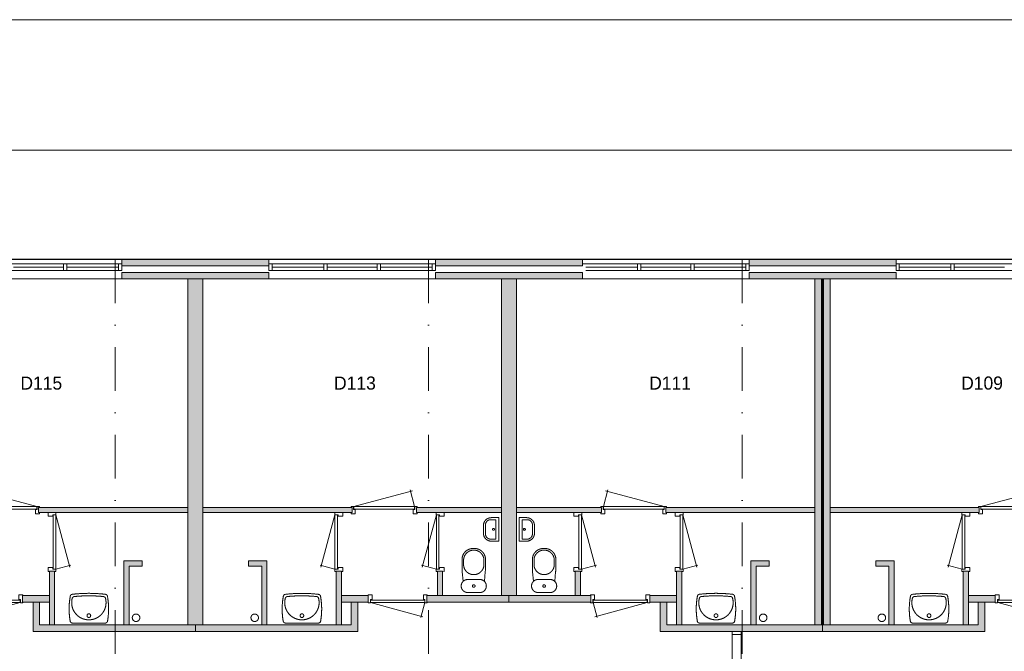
# Model space of a CAD drawing. Header units: millimetres. Extents: x -12328 to 85769, y 0 to 59371.
# Tile 5 of 18: x 10595 to 25668, y 49694 to 59371. Entities that reach past the tile are written whole.
import ezdxf
from ezdxf.enums import TextEntityAlignment as Align
from ezdxf.xclip import XClip

# ---------------------------------------------------------------- set-up
doc = ezdxf.new("R2010")
doc.units = ezdxf.units.MM
doc.header["$PDMODE"] = 3
doc.header["$PDSIZE"] = 1
doc.linetypes.add('DGN1', pattern=[504.6, 0, -504.6])
doc.linetypes.add('DGN4', pattern=[1343.35376, 671.67688, -335.83844, 0, -335.83844])
for name, color, linetype in [('1', 7, 'Continuous'), ('16', 7, 'Continuous'), ('17', 7, 'Continuous'), ('30', 7, 'Continuous'), ('31', 7, 'Continuous'), ('32', 7, 'Continuous'), ('33', 7, 'Continuous'), ('40', 7, 'Continuous'), ('48', 7, 'Continuous'), ('56', 7, 'Continuous'), ('58', 7, 'Continuous'), ('62', 7, 'Continuous')]:
    doc.layers.add(name, color=color, linetype=linetype)
doc.styles.add('dgn003', font='dgn003.shx')
doc.styles.get("Standard").update_dxf_attribs({"font": 'arial.ttf'})
doc.dimstyles.get("Standard").update_dxf_attribs({"dimtxt": 0.18, "dimasz": 0.18, "dimexe": 0.18, "dimexo": 0.0625, "dimgap": 0.09, "dimtad": 0, "dimtih": 1, "dimtoh": 1, "dimdec": 4, "dimzin": 0, "dimdsep": 46, "dimtxsty": 'Standard', "dimcen": 0.09, "dimadec": 0, "dimazin": 0, "dimtfac": 1, "dimtdec": 4, "dimtofl": 0, "dimtmove": 0, "dimatfit": 3, "dimfxl": 1, "dimtolj": 1, "dimtzin": 0, "dimarcsym": 0})

# ---------------------------------------------------------------- blocks, each defined once
blk = doc.blocks.new('830R1078')
at = {"layer": '33', "color": 1, "linetype": 'Continuous', "lineweight": 0}
for p, q in [((108, 868), (322.82, 66.28)), ((108, 38), (336.87, 99.32))]:
    blk.add_line(p, q, dxfattribs=at)
at = {"layer": '33', "color": 92, "linetype": 'Continuous', "lineweight": 13, "true_color": 0x00e100, "flags": 128}
for points in [[(100, 906), (111, 906), (111, 871), (61, 871), (61, 846), (-11, 846), (-11, 906), (0, 906)], [(100, 0), (111, 0), (111, 35), (61, 35), (61, 60), (-11, 60), (-11, 0), (0, 0)]]:
    blk.add_lwpolyline(points, dxfattribs=at)
at = {"layer": '33', "color": 2, "linetype": 'Continuous', "lineweight": 13, "true_color": 0xf0f000, "flags": 128}
blk.add_lwpolyline([(108, 868), (108, 38), (68, 38), (68, 868), (108, 868)], dxfattribs=at)
blk = doc.blocks.new('930L0927')
at = {"layer": '33', "color": 1, "linetype": 'Continuous', "lineweight": 0}
for p, q in [((-968, 98), (-899.56, 353.44)), ((-38, 98), (-936.31, 338.7))]:
    blk.add_line(p, q, dxfattribs=at)
at = {"layer": '33', "color": 92, "linetype": 'Continuous', "lineweight": 13, "true_color": 0x00e100, "flags": 128}
for points in [[(-1006, 90), (-1006, 101), (-971, 101), (-971, 51), (-946, 51), (-946, -11), (-1006, -11), (-1006, 0)], [(0, 90), (0, 101), (-35, 101), (-35, 51), (-60, 51), (-60, -11), (0, -11), (0, 0)]]:
    blk.add_lwpolyline(points, dxfattribs=at)
at = {"layer": '33', "color": 2, "linetype": 'Continuous', "lineweight": 13, "true_color": 0xf0f000, "flags": 128}
blk.add_lwpolyline([(-968, 98), (-38, 98), (-38, 58), (-968, 58), (-968, 98)], dxfattribs=at)
blk = doc.blocks.new('WT0127')
at = {"layer": '40', "color": 7, "linetype": 'Continuous', "lineweight": 0}
blk.add_line((253, 20), (-253, 20), dxfattribs=at)
blk.add_circle((0, 133), 28.1, dxfattribs=at)
for centre, radius, start, end in [((-252, 426), 33, 96.8575, 169.6545), ((0, -1669), 2144, 83.1425, 96.8575), ((252, 426), 33, 10.3455, 83.1425), ((766, 236), 1068, 169.4486, 190.2017), ((0, 332), 263, 164.8667, 15.1333), ((-222, 392), 33, 96.0418, 164.8667), ((0, -1707), 2144, 83.9582, 96.0418), ((222, 392), 33, 15.1333, 83.9582), ((-766, 236), 1068, 349.7983, 10.5514), ((-253, 53), 33, 190.0027, 270), ((253, 53), 33, 270, 349.9973)]:
    blk.add_arc(centre, radius, start, end, dxfattribs=at)
blk = doc.blocks.new('830R1084')
at = {"layer": '33', "color": 1, "linetype": 'Continuous', "lineweight": 0}
for p, q in [((38, -108), (99.32, -336.87)), ((868, -108), (66.28, -322.82))]:
    blk.add_line(p, q, dxfattribs=at)
at = {"layer": '33', "color": 92, "linetype": 'Continuous', "lineweight": 13, "true_color": 0x00e100, "flags": 128}
for points in [[(0, -100), (0, -111), (35, -111), (35, -61), (60, -61), (60, 11), (0, 11), (0, 0)], [(906, -100), (906, -111), (871, -111), (871, -61), (846, -61), (846, 11), (906, 11), (906, 0)]]:
    blk.add_lwpolyline(points, dxfattribs=at)
at = {"layer": '33', "color": 2, "linetype": 'Continuous', "lineweight": 13, "true_color": 0xf0f000, "flags": 128}
blk.add_lwpolyline([(868, -108), (38, -108), (38, -68), (868, -68), (868, -108)], dxfattribs=at)
blk = doc.blocks.new('830R1088')
at = {"layer": '33', "color": 1, "linetype": 'Continuous', "lineweight": 0}
for p, q in [((-108, 868), (-322.82, 66.28)), ((-108, 38), (-336.87, 99.32))]:
    blk.add_line(p, q, dxfattribs=at)
at = {"layer": '33', "color": 92, "linetype": 'Continuous', "lineweight": 13, "true_color": 0x00e100, "flags": 128}
for points in [[(-100, 906), (-111, 906), (-111, 871), (-61, 871), (-61, 846), (11, 846), (11, 906), (0, 906)], [(-100, 0), (-111, 0), (-111, 35), (-61, 35), (-61, 60), (11, 60), (11, 0), (0, 0)]]:
    blk.add_lwpolyline(points, dxfattribs=at)
at = {"layer": '33', "color": 2, "linetype": 'Continuous', "lineweight": 13, "true_color": 0xf0f000, "flags": 128}
blk.add_lwpolyline([(-108, 868), (-108, 38), (-68, 38), (-68, 868), (-108, 868)], dxfattribs=at)
blk = doc.blocks.new('930L0930')
at = {"layer": '33', "color": 1, "linetype": 'Continuous', "lineweight": 0}
for p, q in [((38, 98), (936.31, 338.7)), ((968, 98), (899.56, 353.44))]:
    blk.add_line(p, q, dxfattribs=at)
at = {"layer": '33', "color": 92, "linetype": 'Continuous', "lineweight": 13, "true_color": 0x00e100, "flags": 128}
for points in [[(0, 90), (0, 101), (35, 101), (35, 51), (60, 51), (60, -11), (0, -11), (0, 0)], [(1006, 90), (1006, 101), (971, 101), (971, 51), (946, 51), (946, -11), (1006, -11), (1006, 0)]]:
    blk.add_lwpolyline(points, dxfattribs=at)
at = {"layer": '33', "color": 2, "linetype": 'Continuous', "lineweight": 13, "true_color": 0xf0f000, "flags": 128}
blk.add_lwpolyline([(968, 98), (38, 98), (38, 58), (968, 58), (968, 98)], dxfattribs=at)
blk = doc.blocks.new('CLOS0229')
at = {"layer": '40', "color": 7, "linetype": 'Continuous', "lineweight": 0}
for p, q in [((-1, 670), (1, 670)), ((-155, 528), (-155, 436)), ((155, 528), (155, 436)), ((-92, 220), (92, 220))]:
    blk.add_line(p, q, dxfattribs=at)
at = {"layer": '40', "color": 7, "linetype": 'Continuous', "lineweight": 0, "flags": 128}
for points in [[(-176, 338), (-162, 192), (-162, 192, 0.674333), (-92, 20), (-92, 20), (92, 20), (92, 20, 0.674333), (162, 192), (162, 192), (176, 338), (176, 338, 0.023285), (180, 431), (180, 431), (180, 525), (180, 525, 0.414214), (10, 695), (10, 695), (-10, 695), (-10, 695, 0.414214), (-180, 525), (-180, 525), (-180, 431), (-180, 431, 0.023285), (-176, 338)], [(-162, 192, -0.194504), (-92, 220)], [(92, 220, -0.194504), (162, 192)]]:
    blk.add_lwpolyline(points, format="xyb", dxfattribs=at)
at = {"layer": '40', "color": 7, "linetype": 'Continuous', "lineweight": 0}
blk.add_circle((0, 120), 20, dxfattribs=at)
for centre, start, end in [((0, 514), 4.9259, 175.0741), ((0, 450), 184.9263, 355.0736)]:
    blk.add_arc(centre, 156, start, end, dxfattribs=at)
blk = doc.blocks.new('830R1089')
at = {"layer": '33', "color": 1, "linetype": 'Continuous', "lineweight": 0}
for p, q in [((-108, 868), (-322.82, 66.28)), ((-108, 38), (-336.87, 99.32))]:
    blk.add_line(p, q, dxfattribs=at)
at = {"layer": '33', "color": 92, "linetype": 'Continuous', "lineweight": 13, "true_color": 0x00e100, "flags": 128}
for points in [[(-100, 906), (-111, 906), (-111, 871), (-61, 871), (-61, 846), (11, 846), (11, 906), (0, 906)], [(-100, 0), (-111, 0), (-111, 35), (-61, 35), (-61, 60), (11, 60), (11, 0), (0, 0)]]:
    blk.add_lwpolyline(points, dxfattribs=at)
at = {"layer": '33', "color": 2, "linetype": 'Continuous', "lineweight": 13, "true_color": 0xf0f000, "flags": 128}
blk.add_lwpolyline([(-108, 868), (-108, 38), (-68, 38), (-68, 868), (-108, 868)], dxfattribs=at)
blk = doc.blocks.new('WT0129')
at = {"layer": '40', "color": 7, "linetype": 'Continuous', "lineweight": 0}
blk.add_line((-253, 20), (253, 20), dxfattribs=at)
at = {"layer": '40', "color": 7, "linetype": 'Continuous', "lineweight": 0, "flags": 128}
for points in [[(-284, 432, -0.328769), (-256, 459)], [(-256, 459, -0.059915), (256, 459)], [(256, 459, -0.328769), (284, 432)], [(-286, 47, -0.090801), (-284, 432)], [(254, 401, -1.30637), (-254, 401)], [(-254, 401, -0.309671), (-226, 425)], [(-226, 425, -0.052773), (226, 425)], [(226, 425, -0.309671), (254, 401)], [(284, 432, -0.090801), (286, 47)], [(-253, 20, -0.363957), (-286, 47)], [(286, 47, -0.363957), (253, 20)]]:
    blk.add_lwpolyline(points, format="xyb", dxfattribs=at)
at = {"layer": '40', "color": 7, "linetype": 'Continuous', "lineweight": 0}
blk.add_circle((0, 133), 28.1, dxfattribs=at)
blk = doc.blocks.new('830R1090')
at = {"layer": '33', "color": 1, "linetype": 'Continuous', "lineweight": 0}
for p, q in [((-868, -108), (-66.28, -322.82)), ((-38, -108), (-99.32, -336.87))]:
    blk.add_line(p, q, dxfattribs=at)
at = {"layer": '33', "color": 92, "linetype": 'Continuous', "lineweight": 13, "true_color": 0x00e100, "flags": 128}
for points in [[(-906, -100), (-906, -111), (-871, -111), (-871, -61), (-846, -61), (-846, 11), (-906, 11), (-906, 0)], [(0, -100), (0, -111), (-35, -111), (-35, -61), (-60, -61), (-60, 11), (0, 11), (0, 0)]]:
    blk.add_lwpolyline(points, dxfattribs=at)
at = {"layer": '33', "color": 2, "linetype": 'Continuous', "lineweight": 13, "true_color": 0xf0f000, "flags": 128}
blk.add_lwpolyline([(-868, -108), (-38, -108), (-38, -68), (-868, -68), (-868, -108)], dxfattribs=at)
blk = doc.blocks.new('830R10100')
at = {"layer": '33', "color": 1, "linetype": 'Continuous', "lineweight": 0}
for p, q in [((108, 868), (322.82, 66.28)), ((108, 38), (336.87, 99.32))]:
    blk.add_line(p, q, dxfattribs=at)
at = {"layer": '33', "color": 92, "linetype": 'Continuous', "lineweight": 13, "true_color": 0x00e100, "flags": 128}
for points in [[(100, 906), (111, 906), (111, 871), (61, 871), (61, 846), (-11, 846), (-11, 906), (0, 906)], [(100, 0), (111, 0), (111, 35), (61, 35), (61, 60), (-11, 60), (-11, 0), (0, 0)]]:
    blk.add_lwpolyline(points, dxfattribs=at)
at = {"layer": '33', "color": 2, "linetype": 'Continuous', "lineweight": 13, "true_color": 0xf0f000, "flags": 128}
blk.add_lwpolyline([(108, 868), (108, 38), (68, 38), (68, 868), (108, 868)], dxfattribs=at)
blk = doc.blocks.new('930L0934')
at = {"layer": '33', "color": 1, "linetype": 'Continuous', "lineweight": 0}
for p, q in [((-968, 98), (-899.56, 353.44)), ((-38, 98), (-936.31, 338.7))]:
    blk.add_line(p, q, dxfattribs=at)
at = {"layer": '33', "color": 92, "linetype": 'Continuous', "lineweight": 13, "true_color": 0x00e100, "flags": 128}
for points in [[(-1006, 90), (-1006, 101), (-971, 101), (-971, 51), (-946, 51), (-946, -11), (-1006, -11), (-1006, 0)], [(0, 90), (0, 101), (-35, 101), (-35, 51), (-60, 51), (-60, -11), (0, -11), (0, 0)]]:
    blk.add_lwpolyline(points, dxfattribs=at)
at = {"layer": '33', "color": 2, "linetype": 'Continuous', "lineweight": 13, "true_color": 0xf0f000, "flags": 128}
blk.add_lwpolyline([(-968, 98), (-38, 98), (-38, 58), (-968, 58), (-968, 98)], dxfattribs=at)
blk = doc.blocks.new('830R10101')
at = {"layer": '33', "color": 1, "linetype": 'Continuous', "lineweight": 0}
for p, q in [((108, 868), (322.82, 66.28)), ((108, 38), (336.87, 99.32))]:
    blk.add_line(p, q, dxfattribs=at)
at = {"layer": '33', "color": 92, "linetype": 'Continuous', "lineweight": 13, "true_color": 0x00e100, "flags": 128}
for points in [[(100, 906), (111, 906), (111, 871), (61, 871), (61, 846), (-11, 846), (-11, 906), (0, 906)], [(100, 0), (111, 0), (111, 35), (61, 35), (61, 60), (-11, 60), (-11, 0), (0, 0)]]:
    blk.add_lwpolyline(points, dxfattribs=at)
at = {"layer": '33', "color": 2, "linetype": 'Continuous', "lineweight": 13, "true_color": 0xf0f000, "flags": 128}
blk.add_lwpolyline([(108, 868), (108, 38), (68, 38), (68, 868), (108, 868)], dxfattribs=at)
blk = doc.blocks.new('CLOS0233')
at = {"layer": '40', "color": 7, "linetype": 'Continuous', "lineweight": 0}
for p, q in [((1, 670), (-1, 670)), ((-155, 528), (-155, 436)), ((155, 528), (155, 436)), ((92, 220), (-93, 220))]:
    blk.add_line(p, q, dxfattribs=at)
at = {"layer": '40', "color": 7, "linetype": 'Continuous', "lineweight": 0, "flags": 128}
for points in [[(176, 338), (162, 192), (162, 192, -0.674333), (92, 20), (92, 20), (-93, 20), (-93, 20, -0.674333), (-162, 192), (-162, 192), (-176, 338), (-176, 338, -0.023285), (-180, 431), (-180, 431), (-180, 525), (-180, 525, -0.414214), (-10, 695), (-10, 695), (10, 695), (10, 695, -0.414214), (180, 525), (180, 525), (180, 431), (180, 431, -0.023285), (176, 338)], [(-155, 528, -0.917521), (155, 528)], [(155, 437, -0.917514), (-155, 437)]]:
    blk.add_lwpolyline(points, format="xyb", dxfattribs=at)
at = {"layer": '40', "color": 7, "linetype": 'Continuous', "lineweight": 0}
blk.add_circle((0, 120), 20, dxfattribs=at)
for centre, start, end in [((-93, 120), 90, 134.0273), ((92, 120), 45.9727, 90)]:
    blk.add_arc(centre, 100, start, end, dxfattribs=at)
blk = doc.blocks.new('830R10102')
at = {"layer": '33', "color": 1, "linetype": 'Continuous', "lineweight": 0}
for p, q in [((-108, 868), (-322.82, 66.28)), ((-108, 38), (-336.87, 99.32))]:
    blk.add_line(p, q, dxfattribs=at)
at = {"layer": '33', "color": 92, "linetype": 'Continuous', "lineweight": 13, "true_color": 0x00e100, "flags": 128}
for points in [[(-100, 906), (-111, 906), (-111, 871), (-61, 871), (-61, 846), (11, 846), (11, 906), (0, 906)], [(-100, 0), (-111, 0), (-111, 35), (-61, 35), (-61, 60), (11, 60), (11, 0), (0, 0)]]:
    blk.add_lwpolyline(points, dxfattribs=at)
at = {"layer": '33', "color": 2, "linetype": 'Continuous', "lineweight": 13, "true_color": 0xf0f000, "flags": 128}
blk.add_lwpolyline([(-108, 868), (-108, 38), (-68, 38), (-68, 868), (-108, 868)], dxfattribs=at)
blk = doc.blocks.new('930L0935')
at = {"layer": '33', "color": 1, "linetype": 'Continuous', "lineweight": 0}
for p, q in [((38, 98), (936.31, 338.7)), ((968, 98), (899.56, 353.44))]:
    blk.add_line(p, q, dxfattribs=at)
at = {"layer": '33', "color": 92, "linetype": 'Continuous', "lineweight": 13, "true_color": 0x00e100, "flags": 128}
for points in [[(0, 90), (0, 101), (35, 101), (35, 51), (60, 51), (60, -11), (0, -11), (0, 0)], [(1006, 90), (1006, 101), (971, 101), (971, 51), (946, 51), (946, -11), (1006, -11), (1006, 0)]]:
    blk.add_lwpolyline(points, dxfattribs=at)
at = {"layer": '33', "color": 2, "linetype": 'Continuous', "lineweight": 13, "true_color": 0xf0f000, "flags": 128}
blk.add_lwpolyline([(968, 98), (38, 98), (38, 58), (968, 58), (968, 98)], dxfattribs=at)
blk = doc.blocks.new('WT0133')
at = {"layer": '40', "color": 7, "linetype": 'Continuous', "lineweight": 0}
blk.add_line((-253, 20), (253, 20), dxfattribs=at)
at = {"layer": '40', "color": 7, "linetype": 'Continuous', "lineweight": 0, "flags": 128}
for points in [[(-284, 432, -0.328769), (-256, 459)], [(-256, 459, -0.059915), (256, 459)], [(256, 459, -0.328769), (284, 432)], [(-286, 47, -0.090801), (-284, 432)], [(254, 401, -1.30637), (-254, 401)], [(-254, 401, -0.309671), (-226, 425)], [(-226, 425, -0.052773), (226, 425)], [(226, 425, -0.309671), (254, 401)], [(284, 432, -0.090801), (286, 47)], [(-253, 20, -0.363957), (-286, 47)], [(286, 47, -0.363957), (253, 20)]]:
    blk.add_lwpolyline(points, format="xyb", dxfattribs=at)
at = {"layer": '40', "color": 7, "linetype": 'Continuous', "lineweight": 0}
blk.add_circle((0, 133), 28.1, dxfattribs=at)
blk = doc.blocks.new('830R10104')
at = {"layer": '33', "color": 1, "linetype": 'Continuous', "lineweight": 0}
for p, q in [((-868, -108), (-66.28, -322.82)), ((-38, -108), (-99.32, -336.87))]:
    blk.add_line(p, q, dxfattribs=at)
at = {"layer": '33', "color": 92, "linetype": 'Continuous', "lineweight": 13, "true_color": 0x00e100, "flags": 128}
for points in [[(-906, -100), (-906, -111), (-871, -111), (-871, -61), (-846, -61), (-846, 11), (-906, 11), (-906, 0)], [(0, -100), (0, -111), (-35, -111), (-35, -61), (-60, -61), (-60, 11), (0, 11), (0, 0)]]:
    blk.add_lwpolyline(points, dxfattribs=at)
at = {"layer": '33', "color": 2, "linetype": 'Continuous', "lineweight": 13, "true_color": 0xf0f000, "flags": 128}
blk.add_lwpolyline([(-868, -108), (-38, -108), (-38, -68), (-868, -68), (-868, -108)], dxfattribs=at)
blk = doc.blocks.new('WT0134')
at = {"layer": '40', "color": 7, "linetype": 'Continuous', "lineweight": 0}
blk.add_line((253, 20), (-253, 20), dxfattribs=at)
blk.add_circle((0, 133), 28.1, dxfattribs=at)
for centre, radius, start, end in [((-252, 426), 33, 96.8575, 169.6545), ((0, -1669), 2144, 83.1425, 96.8575), ((252, 426), 33, 10.3455, 83.1425), ((766, 236), 1068, 169.4486, 190.2017), ((0, 332), 263, 164.8667, 15.1333), ((-222, 392), 33, 96.0418, 164.8667), ((0, -1707), 2144, 83.9582, 96.0418), ((222, 392), 33, 15.1333, 83.9582), ((-766, 236), 1068, 349.7983, 10.5514), ((-253, 53), 33, 190.0027, 270), ((253, 53), 33, 270, 349.9973)]:
    blk.add_arc(centre, radius, start, end, dxfattribs=at)
blk = doc.blocks.new('830R10105')
at = {"layer": '33', "color": 1, "linetype": 'Continuous', "lineweight": 0}
for p, q in [((38, -108), (99.32, -336.87)), ((868, -108), (66.28, -322.82))]:
    blk.add_line(p, q, dxfattribs=at)
at = {"layer": '33', "color": 92, "linetype": 'Continuous', "lineweight": 13, "true_color": 0x00e100, "flags": 128}
for points in [[(0, -100), (0, -111), (35, -111), (35, -61), (60, -61), (60, 11), (0, 11), (0, 0)], [(906, -100), (906, -111), (871, -111), (871, -61), (846, -61), (846, 11), (906, 11), (906, 0)]]:
    blk.add_lwpolyline(points, dxfattribs=at)
at = {"layer": '33', "color": 2, "linetype": 'Continuous', "lineweight": 13, "true_color": 0xf0f000, "flags": 128}
blk.add_lwpolyline([(868, -108), (38, -108), (38, -68), (868, -68), (868, -108)], dxfattribs=at)
blk = doc.blocks.new('FT0133')
at = {"layer": '40', "color": 7, "linetype": 'Continuous', "lineweight": 0}
for p, q in [((-20, -180), (-20, 180)), ((-65, 149), (-144, 149)), ((-65, -149), (-65, 149)), ((-135, -180), (-20, -180))]:
    blk.add_line(p, q, dxfattribs=at)
at = {"layer": '40', "color": 7, "linetype": 'Continuous', "lineweight": 0, "flags": 128}
for points in [[(-255, 60, -0.414214), (-135, 180)], [(-224, 69, -0.414214), (-144, 149)]]:
    blk.add_lwpolyline(points, format="xyb", dxfattribs=at)
for points in [[(-20, 180), (-135, 180)], [(-255, 60), (-255, -60)], [(-224, 69), (-224, -69)], [(-144, -149), (-65, -149)]]:
    blk.add_lwpolyline(points, dxfattribs=at)
at = {"layer": '40', "color": 7, "linetype": 'Continuous', "lineweight": 0}
blk.add_circle((-101, 1), 15.1, dxfattribs=at)
for centre, radius in [((-135, -60), 120), ((-144, -69), 80)]:
    blk.add_arc(centre, radius, 180, 270, dxfattribs=at)
blk = doc.blocks.new('FT0134')
at = {"layer": '40', "color": 7, "linetype": 'Continuous', "lineweight": 0}
for p, q in [((20, -180), (20, 180)), ((65, -149), (65, 149)), ((65, 149), (144, 149)), ((135, -180), (20, -180))]:
    blk.add_line(p, q, dxfattribs=at)
at = {"layer": '40', "color": 7, "linetype": 'Continuous', "lineweight": 0, "flags": 128}
for points in [[(20, 180), (135, 180)], [(224, 69), (224, -69)], [(255, 60), (255, -60)], [(144, -149), (65, -149)]]:
    blk.add_lwpolyline(points, dxfattribs=at)
for points in [[(255, -60, -0.414214), (135, -180)], [(224, -69, -0.414214), (144, -149)]]:
    blk.add_lwpolyline(points, format="xyb", dxfattribs=at)
at = {"layer": '40', "color": 7, "linetype": 'Continuous', "lineweight": 0}
blk.add_circle((101, 1), 15.1, dxfattribs=at)
for centre, radius in [((135, 60), 120), ((144, 69), 80)]:
    blk.add_arc(centre, radius, 0, 90, dxfattribs=at)
blk = doc.blocks.new('_DotSmall')
at = {"color": 0, "linetype": 'ByBlock', "const_width": 0.5}
blk.add_lwpolyline([(-0.0625, 0, 1), (0.0625, 0, 1)], format="xyb", close=True, dxfattribs=at)
blk = doc.blocks.new('*D11129')
at = {"layer": '58', "color": 3, "linetype": 'Continuous', "lineweight": 0, "transparency": 16777216}
blk.add_line((16205, 52684), (18755, 52684), dxfattribs=at)
at = {"layer": 'Defpoints', "color": 0, "linetype": 'Continuous', "transparency": 16777216}
for p in [(18755, 52684), (16205, 50684), (18755, 50684)]:
    blk.add_point(p, dxfattribs=at)
at = {"layer": '58', "color": 3, "linetype": 'Continuous', "lineweight": 0, "transparency": 16777216, "xscale": 1080, "yscale": 1080, "zscale": 1080, "rotation": 180}
blk.add_blockref('_DotSmall', (16205, 52684), dxfattribs=at)
at = {"layer": '58', "color": 3, "linetype": 'Continuous', "lineweight": 0, "transparency": 16777216, "xscale": 1080, "yscale": 1080, "zscale": 1080}
blk.add_blockref('_DotSmall', (18755, 52684), dxfattribs=at)
at = {"layer": '58', "color": 3, "linetype": 'Continuous', "lineweight": 0, "transparency": 16777216, "insert": (17480, 52887), "char_height": 200, "attachment_point": 5, "style": 'dgn003'}
blk.add_mtext('\\A1;2550', dxfattribs=at)
blk = doc.blocks.new('*D11130')
at = {"layer": '58', "color": 3, "linetype": 'Continuous', "lineweight": 0, "transparency": 16777216}
blk.add_line((21005, 52684), (23555, 52684), dxfattribs=at)
at = {"layer": 'Defpoints', "color": 0, "linetype": 'Continuous', "transparency": 16777216}
for p in [(23555, 52684), (21005, 50684), (23555, 50684)]:
    blk.add_point(p, dxfattribs=at)
at = {"layer": '58', "color": 3, "linetype": 'Continuous', "lineweight": 0, "transparency": 16777216, "xscale": 1080, "yscale": 1080, "zscale": 1080, "rotation": 180}
blk.add_blockref('_DotSmall', (21005, 52684), dxfattribs=at)
at = {"layer": '58', "color": 3, "linetype": 'Continuous', "lineweight": 0, "transparency": 16777216, "xscale": 1080, "yscale": 1080, "zscale": 1080}
blk.add_blockref('_DotSmall', (23555, 52684), dxfattribs=at)
at = {"layer": '58', "color": 3, "linetype": 'Continuous', "lineweight": 0, "transparency": 16777216, "insert": (22280, 52887), "char_height": 200, "attachment_point": 5, "style": 'dgn003'}
blk.add_mtext('\\A1;2550', dxfattribs=at)
blk = doc.blocks.new('*D11131')
at = {"layer": '58', "color": 3, "linetype": 'Continuous', "lineweight": 0, "transparency": 16777216}
blk.add_line((21005, 52684), (18755, 52684), dxfattribs=at)
at = {"layer": 'Defpoints', "color": 0, "linetype": 'Continuous', "transparency": 16777216}
for p in [(18755, 52684), (18755, 50684), (21005, 50684)]:
    blk.add_point(p, dxfattribs=at)
at = {"layer": '58', "color": 3, "linetype": 'Continuous', "lineweight": 0, "transparency": 16777216, "xscale": 1080, "yscale": 1080, "zscale": 1080, "rotation": 180}
blk.add_blockref('_DotSmall', (18755, 52684), dxfattribs=at)
at = {"layer": '58', "color": 3, "linetype": 'Continuous', "lineweight": 0, "transparency": 16777216, "xscale": 1080, "yscale": 1080, "zscale": 1080}
blk.add_blockref('_DotSmall', (21005, 52684), dxfattribs=at)
at = {"layer": '58', "color": 3, "linetype": 'Continuous', "lineweight": 0, "transparency": 16777216, "insert": (19880, 52887), "char_height": 200, "attachment_point": 5, "style": 'dgn003'}
blk.add_mtext('\\A1;2250', dxfattribs=at)
blk = doc.blocks.new('*D11132')
at = {"layer": '58', "color": 3, "linetype": 'Continuous', "lineweight": 0, "transparency": 16777216}
blk.add_line((25805, 52684), (28355, 52684), dxfattribs=at)
at = {"layer": 'Defpoints', "color": 0, "linetype": 'Continuous', "transparency": 16777216}
for p in [(28355, 52684), (25805, 50684), (28355, 50684)]:
    blk.add_point(p, dxfattribs=at)
at = {"layer": '58', "color": 3, "linetype": 'Continuous', "lineweight": 0, "transparency": 16777216, "xscale": 1080, "yscale": 1080, "zscale": 1080, "rotation": 180}
blk.add_blockref('_DotSmall', (25805, 52684), dxfattribs=at)
at = {"layer": '58', "color": 3, "linetype": 'Continuous', "lineweight": 0, "transparency": 16777216, "xscale": 1080, "yscale": 1080, "zscale": 1080}
blk.add_blockref('_DotSmall', (28355, 52684), dxfattribs=at)
at = {"layer": '58', "color": 3, "linetype": 'Continuous', "lineweight": 0, "transparency": 16777216, "insert": (27080, 52887), "char_height": 200, "attachment_point": 5, "style": 'dgn003'}
blk.add_mtext('\\A1;2550', dxfattribs=at)
blk = doc.blocks.new('*D11133')
at = {"layer": '58', "color": 3, "linetype": 'Continuous', "lineweight": 0, "transparency": 16777216}
blk.add_line((25805, 52684), (23555, 52684), dxfattribs=at)
at = {"layer": 'Defpoints', "color": 0, "linetype": 'Continuous', "transparency": 16777216}
for p in [(23555, 52684), (23555, 50684), (25805, 50684)]:
    blk.add_point(p, dxfattribs=at)
at = {"layer": '58', "color": 3, "linetype": 'Continuous', "lineweight": 0, "transparency": 16777216, "xscale": 1080, "yscale": 1080, "zscale": 1080, "rotation": 180}
blk.add_blockref('_DotSmall', (23555, 52684), dxfattribs=at)
at = {"layer": '58', "color": 3, "linetype": 'Continuous', "lineweight": 0, "transparency": 16777216, "xscale": 1080, "yscale": 1080, "zscale": 1080}
blk.add_blockref('_DotSmall', (25805, 52684), dxfattribs=at)
at = {"layer": '58', "color": 3, "linetype": 'Continuous', "lineweight": 0, "transparency": 16777216, "insert": (24680, 52887), "char_height": 200, "attachment_point": 5, "style": 'dgn003'}
blk.add_mtext('\\A1;2250', dxfattribs=at)
blk = doc.blocks.new('*D11134')
at = {"layer": '58', "color": 3, "linetype": 'Continuous', "lineweight": 0, "transparency": 16777216}
blk.add_line((30605, 52684), (33155, 52684), dxfattribs=at)
at = {"layer": 'Defpoints', "color": 0, "linetype": 'Continuous', "transparency": 16777216}
for p in [(33155, 52684), (30605, 50684), (33155, 50684)]:
    blk.add_point(p, dxfattribs=at)
at = {"layer": '58', "color": 3, "linetype": 'Continuous', "lineweight": 0, "transparency": 16777216, "xscale": 1080, "yscale": 1080, "zscale": 1080, "rotation": 180}
blk.add_blockref('_DotSmall', (30605, 52684), dxfattribs=at)
at = {"layer": '58', "color": 3, "linetype": 'Continuous', "lineweight": 0, "transparency": 16777216, "xscale": 1080, "yscale": 1080, "zscale": 1080}
blk.add_blockref('_DotSmall', (33155, 52684), dxfattribs=at)
at = {"layer": '58', "color": 3, "linetype": 'Continuous', "lineweight": 0, "transparency": 16777216, "insert": (31880, 52887), "char_height": 200, "attachment_point": 5, "style": 'dgn003'}
blk.add_mtext('\\A1;2550', dxfattribs=at)
blk = doc.blocks.new('*D11135')
at = {"layer": '58', "color": 3, "linetype": 'Continuous', "lineweight": 0, "transparency": 16777216}
blk.add_line((30605, 52684), (28355, 52684), dxfattribs=at)
at = {"layer": 'Defpoints', "color": 0, "linetype": 'Continuous', "transparency": 16777216}
for p in [(28355, 52684), (28355, 50684), (30605, 50684)]:
    blk.add_point(p, dxfattribs=at)
at = {"layer": '58', "color": 3, "linetype": 'Continuous', "lineweight": 0, "transparency": 16777216, "xscale": 1080, "yscale": 1080, "zscale": 1080, "rotation": 180}
blk.add_blockref('_DotSmall', (28355, 52684), dxfattribs=at)
at = {"layer": '58', "color": 3, "linetype": 'Continuous', "lineweight": 0, "transparency": 16777216, "xscale": 1080, "yscale": 1080, "zscale": 1080}
blk.add_blockref('_DotSmall', (30605, 52684), dxfattribs=at)
at = {"layer": '58', "color": 3, "linetype": 'Continuous', "lineweight": 0, "transparency": 16777216, "insert": (29480, 52887), "char_height": 200, "attachment_point": 5, "style": 'dgn003'}
blk.add_mtext('\\A1;2250', dxfattribs=at)
blk = doc.blocks.new('A3')
at = {"layer": '1', "color": 1, "linetype": 'Continuous', "lineweight": 0}
blk.add_line((83959.61, 59371.44), (0, 59371.44), dxfattribs=at)
at = {"layer": '1', "color": 5, "linetype": 'Continuous', "lineweight": 0, "flags": 128}
blk.add_lwpolyline([(1999.05, 1999.03), (81960.57, 1999.03), (81960.57, 57372.39), (1999.05, 57372.39), (1999.05, 1999.03)], dxfattribs=at)
blk = doc.blocks.new('AnonymousCell54')
at = {"color": 1, "linetype": 'Continuous', "lineweight": 0}
blk.add_blockref('A3', (-41980, -29686), dxfattribs=at)
blk = doc.blocks.new('50E03_329_B01 - Default')
at = {"layer": '16'}
for points in [[(21004.76, 50584.49), (18754.76, 50584.49), (18754.76, 50684.49), (21004.76, 50684.49)], [(25804.76, 50584.49), (23554.76, 50584.49), (23554.76, 50684.49), (25804.76, 50684.49)], [(30604.76, 50584.49), (28354.76, 50584.49), (28354.76, 50684.49), (30604.76, 50684.49)]]:
    blk.add_hatch(color=7, dxfattribs=at).paths.add_polyline_path(points)
at = {"layer": '62'}
for color, points in [(9, [(21004.76, 50384.49), (18754.76, 50384.49), (18754.76, 50484.49), (21004.76, 50484.49)]), (9, [(19764.76, 50384.49), (19994.76, 50384.49), (19994.76, 45084.49), (19764.76, 45084.49)]), (9, [(25804.76, 50384.49), (23554.76, 50384.49), (23554.76, 50484.49), (25804.76, 50484.49)]), (9, [(24564.76, 50384.49), (24794.76, 50384.49), (24794.76, 45534.49), (24564.76, 45534.49)]), (9, [(30604.76, 50384.49), (28354.76, 50384.49), (28354.76, 50484.49), (30604.76, 50484.49)]), (9, [(29364.76, 50384.49), (29479.76, 50384.49), (29479.76, 45084.49), (29364.76, 45084.49)]), (9, [(29494.76, 45084.49), (29594.76, 45084.49), (29594.76, 50384.49), (29494.76, 50384.49)]), (9, [(19764.76, 46804.49), (17479.76, 46804.49), (17479.76, 46884.49), (19764.76, 46884.49)]), (9, [(19994.76, 46804.49), (22279.76, 46804.49), (22279.76, 46884.49), (19994.76, 46884.49)]), (9, [(23264.76, 46804.49), (24564.76, 46804.49), (24564.76, 46884.49), (23264.76, 46884.49)]), (9, [(26094.76, 46804.49), (24794.76, 46804.49), (24794.76, 46884.49), (26094.76, 46884.49)]), (9, [(29364.76, 46804.49), (27079.76, 46804.49), (27079.76, 46884.49), (29364.76, 46884.49)]), (9, [(29594.76, 46804.49), (31879.76, 46804.49), (31879.76, 46884.49), (29594.76, 46884.49)]), (9, [(19064.76, 45984.49), (19064.76, 46064.49), (18784.76, 46064.49), (18784.76, 45084.49), (18864.76, 45084.49), (18864.76, 45984.49)]), (9, [(20694.76, 45984.49), (20694.76, 46064.49), (20974.76, 46064.49), (20974.76, 45084.49), (20894.76, 45084.49), (20894.76, 45984.49)]), (9, [(28664.76, 45984.49), (28664.76, 46064.49), (28384.76, 46064.49), (28384.76, 45084.49), (28464.76, 45084.49), (28464.76, 45984.49)]), (9, [(30294.76, 45984.49), (30294.76, 46064.49), (30574.76, 46064.49), (30574.76, 45084.49), (30494.76, 45084.49), (30494.76, 45984.49)]), (9, [(17724.76, 45904.49), (17644.76, 45904.49), (17644.76, 45084.49), (17724.76, 45084.49)]), (9, [(22034.76, 45904.49), (22114.76, 45904.49), (22114.76, 45084.49), (22034.76, 45084.49)]), (9, [(23584.76, 45904.49), (23664.76, 45904.49), (23664.76, 45534.49), (23584.76, 45534.49)]), (9, [(25774.76, 45904.49), (25694.76, 45904.49), (25694.76, 45534.49), (25774.76, 45534.49)]), (9, [(27324.76, 45904.49), (27244.76, 45904.49), (27244.76, 45084.49), (27324.76, 45084.49)]), (9, [(31634.76, 45904.49), (31714.76, 45904.49), (31714.76, 45084.49), (31634.76, 45084.49)]), (7, [(17644.76, 45534.49), (17234.76, 45534.49), (17234.76, 45434.49), (17644.76, 45434.49)]), (7, [(22114.76, 45534.49), (22524.76, 45534.49), (22524.76, 45434.49), (22114.76, 45434.49)]), (7, [(23424.76, 45534.49), (24679.76, 45534.49), (24679.76, 45434.49), (23424.76, 45434.49)]), (7, [(25934.76, 45534.49), (24679.76, 45534.49), (24679.76, 45434.49), (25934.76, 45434.49)]), (7, [(27244.76, 45534.49), (26834.76, 45534.49), (26834.76, 45434.49), (27244.76, 45434.49)]), (7, [(31714.76, 45534.49), (32124.76, 45534.49), (32124.76, 45434.49), (31714.76, 45434.49)]), (7, [(19879.76, 44984.49), (19879.76, 45084.49), (17494.76, 45084.49), (17494.76, 45434.49), (17394.76, 45434.49), (17394.76, 44984.49)]), (7, [(19879.76, 44984.49), (19879.76, 45084.49), (22264.76, 45084.49), (22264.76, 45434.49), (22364.76, 45434.49), (22364.76, 44984.49)]), (7, [(29479.76, 44984.49), (29479.76, 45084.49), (27094.76, 45084.49), (27094.76, 45434.49), (26994.76, 45434.49), (26994.76, 44984.49)]), (7, [(29479.76, 44984.49), (29479.76, 45084.49), (31864.76, 45084.49), (31864.76, 45434.49), (31964.76, 45434.49), (31964.76, 44984.49)])]:
    blk.add_hatch(color=color, dxfattribs=at).paths.add_polyline_path(points)
at = {"layer": '16', "color": 92, "linetype": 'Continuous', "lineweight": 0, "true_color": 0x00e100, "flags": 128}
for points in [[(21004.76, 50584.49), (18754.76, 50584.49), (18754.76, 50684.49), (21004.76, 50684.49), (21004.76, 50584.49)], [(25804.76, 50584.49), (23554.76, 50584.49), (23554.76, 50684.49), (25804.76, 50684.49), (25804.76, 50584.49)], [(30604.76, 50584.49), (28354.76, 50584.49), (28354.76, 50684.49), (30604.76, 50684.49), (30604.76, 50584.49)], [(21004.76, 50384.49), (18754.76, 50384.49), (18754.76, 50484.49), (21004.76, 50484.49), (21004.76, 50384.49)], [(25804.76, 50384.49), (23554.76, 50384.49), (23554.76, 50484.49), (25804.76, 50484.49), (25804.76, 50384.49)], [(30604.76, 50384.49), (28354.76, 50384.49), (28354.76, 50484.49), (30604.76, 50484.49), (30604.76, 50384.49)], [(17479.76, 46804.49), (19764.76, 46804.49), (19764.76, 46884.49), (17479.76, 46884.49), (17479.76, 46804.49)], [(22279.76, 46804.49), (19994.76, 46804.49), (19994.76, 46884.49), (22279.76, 46884.49), (22279.76, 46804.49)], [(24564.76, 46804.49), (23264.76, 46804.49), (23264.76, 46884.49), (24564.76, 46884.49), (24564.76, 46804.49)], [(24794.76, 46804.49), (26094.76, 46804.49), (26094.76, 46884.49), (24794.76, 46884.49), (24794.76, 46804.49)], [(27079.76, 46804.49), (29364.76, 46804.49), (29364.76, 46884.49), (27079.76, 46884.49), (27079.76, 46804.49)], [(31879.76, 46804.49), (29594.76, 46804.49), (29594.76, 46884.49), (31879.76, 46884.49), (31879.76, 46804.49)], [(18864.76, 45084.49), (18864.76, 45984.49), (19064.76, 45984.49), (19064.76, 46064.49), (18784.76, 46064.49), (18784.76, 45084.49), (18864.76, 45084.49)], [(20894.76, 45084.49), (20894.76, 45984.49), (20694.76, 45984.49), (20694.76, 46064.49), (20974.76, 46064.49), (20974.76, 45084.49), (20894.76, 45084.49)], [(28464.76, 45084.49), (28464.76, 45984.49), (28664.76, 45984.49), (28664.76, 46064.49), (28384.76, 46064.49), (28384.76, 45084.49), (28464.76, 45084.49)], [(30494.76, 45084.49), (30494.76, 45984.49), (30294.76, 45984.49), (30294.76, 46064.49), (30574.76, 46064.49), (30574.76, 45084.49), (30494.76, 45084.49)], [(17724.76, 45084.49), (17644.76, 45084.49), (17644.76, 45904.49), (17724.76, 45904.49), (17724.76, 45084.49)], [(22034.76, 45084.49), (22114.76, 45084.49), (22114.76, 45904.49), (22034.76, 45904.49), (22034.76, 45084.49)], [(23584.76, 45534.49), (23664.76, 45534.49), (23664.76, 45904.49), (23584.76, 45904.49), (23584.76, 45534.49)], [(25774.76, 45534.49), (25694.76, 45534.49), (25694.76, 45904.49), (25774.76, 45904.49), (25774.76, 45534.49)], [(27324.76, 45084.49), (27244.76, 45084.49), (27244.76, 45904.49), (27324.76, 45904.49), (27324.76, 45084.49)], [(31634.76, 45084.49), (31714.76, 45084.49), (31714.76, 45904.49), (31634.76, 45904.49), (31634.76, 45084.49)], [(17644.76, 45434.49), (17234.76, 45434.49), (17234.76, 45534.49), (17644.76, 45534.49), (17644.76, 45434.49)], [(22114.76, 45434.49), (22524.76, 45434.49), (22524.76, 45534.49), (22114.76, 45534.49), (22114.76, 45434.49)], [(23424.76, 45434.49), (24679.76, 45434.49), (24679.76, 45534.49), (23424.76, 45534.49), (23424.76, 45434.49)], [(25934.76, 45434.49), (24679.76, 45434.49), (24679.76, 45534.49), (25934.76, 45534.49), (25934.76, 45434.49)], [(27244.76, 45434.49), (26834.76, 45434.49), (26834.76, 45534.49), (27244.76, 45534.49), (27244.76, 45434.49)], [(31714.76, 45434.49), (32124.76, 45434.49), (32124.76, 45534.49), (31714.76, 45534.49), (31714.76, 45434.49)], [(19879.76, 44984.49), (17394.76, 44984.49), (17394.76, 45434.49), (17494.76, 45434.49), (17494.76, 45084.49), (19879.76, 45084.49), (19879.76, 44984.49)], [(19879.76, 44984.49), (22364.76, 44984.49), (22364.76, 45434.49), (22264.76, 45434.49), (22264.76, 45084.49), (19879.76, 45084.49), (19879.76, 44984.49)], [(29479.76, 44984.49), (26994.76, 44984.49), (26994.76, 45434.49), (27094.76, 45434.49), (27094.76, 45084.49), (29479.76, 45084.49), (29479.76, 44984.49)], [(29479.76, 44984.49), (31964.76, 44984.49), (31964.76, 45434.49), (31864.76, 45434.49), (31864.76, 45084.49), (29479.76, 45084.49), (29479.76, 44984.49)]]:
    blk.add_lwpolyline(points, dxfattribs=at)
at = {"layer": '16', "color": 7, "linetype": 'Continuous', "lineweight": 0, "flags": 128}
for points in [[(21004.76, 50584.49), (18754.76, 50584.49), (18754.76, 50684.49), (21004.76, 50684.49), (21004.76, 50584.49)], [(25804.76, 50584.49), (23554.76, 50584.49), (23554.76, 50684.49), (25804.76, 50684.49), (25804.76, 50584.49)], [(30604.76, 50584.49), (28354.76, 50584.49), (28354.76, 50684.49), (30604.76, 50684.49), (30604.76, 50584.49)]]:
    blk.add_lwpolyline(points, dxfattribs=at)
at = {"layer": '17', "color": 92, "linetype": 'Continuous', "lineweight": 0, "true_color": 0x00e100}
for p, q in [((29464.76, 50384.49), (29464.76, 45084.49)), ((29494.76, 50384.49), (29494.76, 45084.49))]:
    blk.add_line(p, q, dxfattribs=at)
at = {"layer": '17', "color": 92, "linetype": 'Continuous', "lineweight": 0, "true_color": 0x00e100, "flags": 128}
for points in [[(19994.76, 45084.49), (19764.76, 45084.49), (19764.76, 50384.49), (19994.76, 50384.49), (19994.76, 45084.49)], [(24794.76, 45534.49), (24564.76, 45534.49), (24564.76, 50384.49), (24794.76, 50384.49), (24794.76, 45534.49)], [(29594.76, 45084.49), (29364.76, 45084.49), (29364.76, 50384.49), (29594.76, 50384.49), (29594.76, 45084.49)]]:
    blk.add_lwpolyline(points, dxfattribs=at)
at = {"layer": '30', "color": 3, "linetype": 'Continuous', "lineweight": 0}
for p, q in [((18754.76, 50684.49), (16204.76, 50684.49)), ((21004.76, 50684.49), (23554.76, 50684.49)), ((28354.76, 50684.49), (25804.76, 50684.49)), ((30604.76, 50684.49), (33154.76, 50684.49)), ((18754.76, 50384.49), (16204.76, 50384.49)), ((21004.76, 50384.49), (23554.76, 50384.49)), ((28354.76, 50384.49), (25804.76, 50384.49)), ((30604.76, 50384.49), (33154.76, 50384.49))]:
    blk.add_line(p, q, dxfattribs=at)
at = {"layer": '31', "color": 3, "linetype": 'Continuous', "lineweight": 0}
for p, q in [((28096.61, 44984.49), (28096.61, 43384.49)), ((28236.61, 44984.49), (28236.61, 43384.49))]:
    blk.add_line(p, q, dxfattribs=at)
at = {"layer": '32', "color": 3, "linetype": 'Continuous', "lineweight": 0}
for p, q in [((18704.76, 50614.49), (16204.76, 50614.49)), ((16254.76, 50514.49), (18704.76, 50514.49)), ((17863.09, 50564.49), (17096.42, 50564.49)), ((18704.76, 50564.49), (17913.09, 50564.49)), ((18704.76, 50514.49), (18704.76, 50614.49)), ((21054.76, 50614.49), (23554.76, 50614.49)), ((21054.76, 50514.49), (21054.76, 50614.49)), ((21054.76, 50564.49), (21846.43, 50564.49)), ((23504.76, 50514.49), (21054.76, 50514.49)), ((21896.43, 50564.49), (22663.1, 50564.49)), ((22713.1, 50564.49), (23504.76, 50564.49)), ((28304.76, 50614.49), (25804.76, 50614.49)), ((26646.42, 50564.49), (25854.76, 50564.49)), ((25854.76, 50514.49), (28304.76, 50514.49)), ((27463.09, 50564.49), (26696.42, 50564.49)), ((28304.76, 50564.49), (27513.09, 50564.49)), ((28304.76, 50514.49), (28304.76, 50614.49)), ((30654.76, 50614.49), (33154.76, 50614.49)), ((30654.76, 50514.49), (30654.76, 50614.49)), ((30654.76, 50564.49), (31446.43, 50564.49)), ((33104.76, 50514.49), (30654.76, 50514.49)), ((31496.43, 50564.49), (32263.1, 50564.49))]:
    blk.add_line(p, q, dxfattribs=at)
at = {"layer": '32', "color": 3, "linetype": 'Continuous', "lineweight": 0, "flags": 128}
for points in [[(17913.09, 50614.49), (17863.09, 50614.49), (17863.09, 50514.49), (17913.09, 50514.49), (17913.09, 50614.49)], [(18754.76, 50614.49), (18704.76, 50614.49), (18704.76, 50514.49), (18754.76, 50514.49), (18754.76, 50614.49)], [(21004.76, 50614.49), (21054.76, 50614.49), (21054.76, 50514.49), (21004.76, 50514.49), (21004.76, 50614.49)], [(21846.43, 50614.49), (21896.43, 50614.49), (21896.43, 50514.49), (21846.43, 50514.49), (21846.43, 50614.49)], [(22663.1, 50614.49), (22713.1, 50614.49), (22713.1, 50514.49), (22663.1, 50514.49), (22663.1, 50614.49)], [(23504.76, 50614.49), (23554.76, 50614.49), (23554.76, 50514.49), (23504.76, 50514.49), (23504.76, 50614.49)], [(26696.42, 50614.49), (26646.42, 50614.49), (26646.42, 50514.49), (26696.42, 50514.49), (26696.42, 50614.49)], [(27513.09, 50614.49), (27463.09, 50614.49), (27463.09, 50514.49), (27513.09, 50514.49), (27513.09, 50614.49)], [(28354.76, 50614.49), (28304.76, 50614.49), (28304.76, 50514.49), (28354.76, 50514.49), (28354.76, 50614.49)], [(30604.76, 50614.49), (30654.76, 50614.49), (30654.76, 50514.49), (30604.76, 50514.49), (30604.76, 50614.49)], [(31446.43, 50614.49), (31496.43, 50614.49), (31496.43, 50514.49), (31446.43, 50514.49), (31446.43, 50614.49)], [(28236.61, 44984.49), (28236.61, 44934.49), (28097.61, 44934.49), (28097.61, 44984.49), (28236.61, 44984.49)]]:
    blk.add_lwpolyline(points, dxfattribs=at)
at = {"layer": '40', "color": 3, "linetype": 'Continuous', "lineweight": 0}
for centre in [(18971.52, 45193.09), (20788, 45193.09), (28571.52, 45193.09), (30388, 45193.09)]:
    blk.add_circle(centre, 57.46, dxfattribs=at)
at = {"layer": '56', "color": 3, "linetype": 'DGN4', "lineweight": 0}
for p, q in [((18649.76, 55989.76), (18649.76, 547.85)), ((23449.76, 55989.76), (23449.76, 547.85)), ((28249.76, 55989.76), (28249.76, 547.85))]:
    blk.add_line(p, q, dxfattribs=at)
at = {"layer": '58', "color": 3, "linetype": 'DGN1', "lineweight": 0}
for p, q in [((18754.76, 52684.49), (18754.76, 50684.49)), ((21004.76, 52684.49), (21004.76, 50684.49)), ((23554.76, 52684.49), (23554.76, 50684.49)), ((25804.76, 52684.49), (25804.76, 50684.49)), ((28354.76, 52684.49), (28354.76, 50684.49)), ((30604.76, 52684.49), (30604.76, 50684.49))]:
    blk.add_line(p, q, dxfattribs=at)
at = {"layer": '62', "color": 9, "linetype": 'Continuous', "lineweight": 0, "flags": 128}
for points in [[(21004.76, 50384.49), (18754.76, 50384.49), (18754.76, 50484.49), (21004.76, 50484.49), (21004.76, 50384.49)], [(19764.76, 50384.49), (19994.76, 50384.49), (19994.76, 45084.49), (19764.76, 45084.49), (19764.76, 50384.49)], [(25804.76, 50384.49), (23554.76, 50384.49), (23554.76, 50484.49), (25804.76, 50484.49), (25804.76, 50384.49)], [(24564.76, 50384.49), (24794.76, 50384.49), (24794.76, 45534.49), (24564.76, 45534.49), (24564.76, 50384.49)], [(30604.76, 50384.49), (28354.76, 50384.49), (28354.76, 50484.49), (30604.76, 50484.49), (30604.76, 50384.49)], [(29364.76, 50384.49), (29479.76, 50384.49), (29479.76, 45084.49), (29364.76, 45084.49), (29364.76, 50384.49)], [(29494.76, 45084.49), (29594.76, 45084.49), (29594.76, 50384.49), (29494.76, 50384.49), (29494.76, 45084.49)], [(19764.76, 46804.49), (17479.76, 46804.49), (17479.76, 46884.49), (19764.76, 46884.49), (19764.76, 46804.49)], [(19994.76, 46804.49), (22279.76, 46804.49), (22279.76, 46884.49), (19994.76, 46884.49), (19994.76, 46804.49)], [(23264.76, 46804.49), (24564.76, 46804.49), (24564.76, 46884.49), (23264.76, 46884.49), (23264.76, 46804.49)], [(26094.76, 46804.49), (24794.76, 46804.49), (24794.76, 46884.49), (26094.76, 46884.49), (26094.76, 46804.49)], [(29364.76, 46804.49), (27079.76, 46804.49), (27079.76, 46884.49), (29364.76, 46884.49), (29364.76, 46804.49)], [(29594.76, 46804.49), (31879.76, 46804.49), (31879.76, 46884.49), (29594.76, 46884.49), (29594.76, 46804.49)], [(19064.76, 45984.49), (19064.76, 46064.49), (18784.76, 46064.49), (18784.76, 45084.49), (18864.76, 45084.49), (18864.76, 45984.49), (19064.76, 45984.49)], [(20694.76, 45984.49), (20694.76, 46064.49), (20974.76, 46064.49), (20974.76, 45084.49), (20894.76, 45084.49), (20894.76, 45984.49), (20694.76, 45984.49)], [(28664.76, 45984.49), (28664.76, 46064.49), (28384.76, 46064.49), (28384.76, 45084.49), (28464.76, 45084.49), (28464.76, 45984.49), (28664.76, 45984.49)], [(30294.76, 45984.49), (30294.76, 46064.49), (30574.76, 46064.49), (30574.76, 45084.49), (30494.76, 45084.49), (30494.76, 45984.49), (30294.76, 45984.49)], [(17724.76, 45904.49), (17644.76, 45904.49), (17644.76, 45084.49), (17724.76, 45084.49), (17724.76, 45904.49)], [(22034.76, 45904.49), (22114.76, 45904.49), (22114.76, 45084.49), (22034.76, 45084.49), (22034.76, 45904.49)], [(23584.76, 45904.49), (23664.76, 45904.49), (23664.76, 45534.49), (23584.76, 45534.49), (23584.76, 45904.49)], [(25774.76, 45904.49), (25694.76, 45904.49), (25694.76, 45534.49), (25774.76, 45534.49), (25774.76, 45904.49)], [(27324.76, 45904.49), (27244.76, 45904.49), (27244.76, 45084.49), (27324.76, 45084.49), (27324.76, 45904.49)], [(31634.76, 45904.49), (31714.76, 45904.49), (31714.76, 45084.49), (31634.76, 45084.49), (31634.76, 45904.49)]]:
    blk.add_lwpolyline(points, dxfattribs=at)
at = {"layer": '62', "color": 7, "linetype": 'Continuous', "lineweight": 0, "flags": 128}
for points in [[(17644.76, 45534.49), (17234.76, 45534.49), (17234.76, 45434.49), (17644.76, 45434.49), (17644.76, 45534.49)], [(22114.76, 45534.49), (22524.76, 45534.49), (22524.76, 45434.49), (22114.76, 45434.49), (22114.76, 45534.49)], [(23424.76, 45534.49), (24679.76, 45534.49), (24679.76, 45434.49), (23424.76, 45434.49), (23424.76, 45534.49)], [(25934.76, 45534.49), (24679.76, 45534.49), (24679.76, 45434.49), (25934.76, 45434.49), (25934.76, 45534.49)], [(27244.76, 45534.49), (26834.76, 45534.49), (26834.76, 45434.49), (27244.76, 45434.49), (27244.76, 45534.49)], [(31714.76, 45534.49), (32124.76, 45534.49), (32124.76, 45434.49), (31714.76, 45434.49), (31714.76, 45534.49)], [(19879.76, 44984.49), (19879.76, 45084.49), (17494.76, 45084.49), (17494.76, 45434.49), (17394.76, 45434.49), (17394.76, 44984.49), (19879.76, 44984.49)], [(19879.76, 44984.49), (19879.76, 45084.49), (22264.76, 45084.49), (22264.76, 45434.49), (22364.76, 45434.49), (22364.76, 44984.49), (19879.76, 44984.49)], [(29479.76, 44984.49), (29479.76, 45084.49), (27094.76, 45084.49), (27094.76, 45434.49), (26994.76, 45434.49), (26994.76, 44984.49), (29479.76, 44984.49)], [(29479.76, 44984.49), (29479.76, 45084.49), (31864.76, 45084.49), (31864.76, 45434.49), (31964.76, 45434.49), (31964.76, 44984.49), (29479.76, 44984.49)]]:
    blk.add_lwpolyline(points, dxfattribs=at)
at = {"color": 7, "linetype": 'Continuous', "lineweight": 0}
for name, p in [('930L0927', (17492.99, 46798.52)), ('930L0930', (22266.53, 46798.52)), ('930L0934', (27092.99, 46798.52)), ('930L0935', (31866.53, 46798.52)), ('830R1078', (17634.58, 45901.41)), ('830R1088', (22124.94, 45901.41)), ('830R1089', (23676.36, 45901.4)), ('FT0133', (24544.33, 46546.53)), ('FT0134', (24815.19, 46546.53)), ('830R10101', (25683.16, 45901.4)), ('830R10100', (27234.58, 45901.41)), ('830R10102', (31724.94, 45901.41)), ('CLOS0229', (24141.25, 45559.39)), ('CLOS0233', (25218.27, 45559.39)), ('830R1084', (16330.05, 45532.59)), ('WT0127', (18248.9, 45092.35)), ('WT0129', (21510.62, 45092.35)), ('830R1090', (23429.47, 45532.59)), ('830R10105', (25930.05, 45532.59)), ('WT0134', (27848.9, 45092.35)), ('WT0133', (31110.62, 45092.35)), ('830R10104', (33029.47, 45532.59))]:
    blk.add_blockref(name, p, dxfattribs=at)
at = {"layer": '48', "color": 7, "linetype": 'Continuous', "lineweight": 0, "style": 'dgn003'}
for s, p in [('D115', (17520.83, 48788.7)), ('D113', (22321.74, 48788.7)), ('D111', (27146.08, 48788.7)), ('D109', (31921.74, 48788.7))]:
    blk.add_text(s, height=200, dxfattribs=at).set_placement(p, align=Align.MIDDLE_CENTER)
at = {"layer": '58', "color": 3, "linetype": 'Continuous', "lineweight": 0}
for base, p1, p2, picture, middle in [((18754.76, 52684.49), (16204.76, 50684.49), (18754.76, 50684.49), '*D11129', (17479.76, 52886.6)), ((18754.76, 52684.49), (21004.76, 50684.49), (18754.76, 50684.49), '*D11131', (19879.76, 52886.6)), ((23554.76, 52684.49), (21004.76, 50684.49), (23554.76, 50684.49), '*D11130', (22279.76, 52886.6)), ((23554.76, 52684.49), (25804.76, 50684.49), (23554.76, 50684.49), '*D11133', (24679.76, 52886.6)), ((28354.76, 52684.49), (25804.76, 50684.49), (28354.76, 50684.49), '*D11132', (27079.76, 52886.6)), ((28354.76, 52684.49), (30604.76, 50684.49), (28354.76, 50684.49), '*D11135', (29479.76, 52886.6)), ((33154.76, 52684.49), (30604.76, 50684.49), (33154.76, 50684.49), '*D11134', (31879.76, 52886.6))]:
    dim = blk.add_linear_dim(base=base, p1=p1, p2=p2, dimstyle='Standard', override={"dimscale": 1, "dimtxt": 200, "dimasz": 1080, "dimexe": 0, "dimexo": 0, "dimgap": 100, "dimtad": 1, "dimjust": 0, "dimtih": 0, "dimtoh": 0, "dimdec": 0, "dimlfac": 1, "dimzin": 11, "dimdsep": 46, "dimlunit": 2, "dimpost": '<>', "dimtxsty": 'dgn003', "dimblk1": 'DotSmall', "dimblk2": 'DotSmall', "dimsah": 1, "dimcen": 0, "dimse1": 1, "dimse2": 1, "dimclrd": 3, "dimclre": 3, "dimclrt": 3, "dimtol": 0, "dimtix": 1, "dimtofl": 1, "dimatfit": 3, "dimfrac": 1, "dimtolj": 1, "dimlwd": 0, "dimlwe": 0}, dxfattribs=at)
    dim.commit()
    dim.dimension.update_dxf_attribs({"geometry": picture, "text_midpoint": middle})

msp = doc.modelspace()

# ---------------------------------------------------------------- block references
at = {"color": 1, "linetype": 'Continuous', "lineweight": 0}
msp.add_blockref('AnonymousCell54', (43788.84, 29685.71), dxfattribs=at)
ref = msp.add_blockref('50E03_329_B01 - Default', (-6594.76, 5015.52))
XClip(ref).set_block_clipping_path([(50064.76, 50684.49), (50064.76, 4684.49), (37495.580003, 4684.49), (37495.580003, 4984.49), (37734.759997, 4984.49), (37734.759997, 10273.89), (37495.580003, 10273.89), (37495.580003, 13515.95), (37734.759997, 13515.95), (37734.759997, 17384.49), (37495.58, 17384.49), (37495.58, 18264.45), (12958.96, 18264.45), (12958.96, 37460.19), (10014.56, 37460.19), (10014.56, 50684.49)])

doc.saveas('drawing.dxf')
